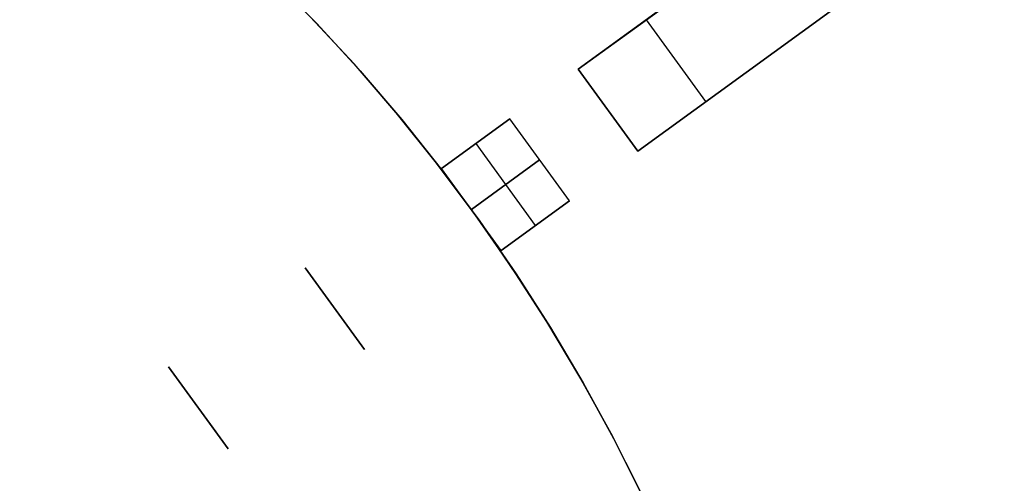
# Model space of a CAD drawing. Header units: millimetres. Extents: x 390 to 1070, y -130 to 550.
# Tile 54 of 57: x 854 to 971, y 307 to 362. Entities that reach past the tile are written whole.
import ezdxf

# ---------------------------------------------------------------- set-up
doc = ezdxf.new("R2010")
doc.units = ezdxf.units.MM

msp = doc.modelspace()

# ---------------------------------------------------------------- linework, layer by layer
at = {"extrusion": (2.27273e-05, -3.59965e-06, 1)}
for points in [[(950.01, 210), (949.88, 217.58), (949.48, 225.16), (948.83, 232.72), (947.92, 240.25), (946.74, 247.74), (945.31, 255.19), (943.63, 262.59), (941.69, 269.92), (939.5, 277.18), (937.06, 284.36), (934.37, 291.46), (931.44, 298.45), (928.27, 305.34), (924.87, 312.12), (921.23, 318.78), (917.37, 325.31), (913.28, 331.7), (908.98, 337.94), (904.46, 344.04), (899.73, 349.97), (894.81, 355.74), (889.69, 361.34), (884.37, 366.75), (878.88, 371.98), (873.2, 377.01), (867.36, 381.85), (861.36, 386.48), (855.19, 390.91), (848.88, 395.12), (842.43, 399.1), (835.84, 402.87), (829.13, 406.4), (822.3, 409.7), (815.36, 412.77), (808.32, 415.59), (801.19, 418.17), (793.97, 420.5), (786.67, 422.58), (779.31, 424.4), (771.89, 425.97), (764.42, 427.29), (756.91, 428.35), (749.37, 429.15), (741.8, 429.68), (734.22, 429.96), (726.63, 429.97), (719.05, 429.73), (711.48, 429.22), (703.94, 428.45), (696.42, 427.42), (688.95, 426.13), (681.52, 424.59), (674.15, 422.79), (666.85, 420.74), (659.62, 418.44), (652.48, 415.89), (645.43, 413.09), (638.48, 410.05), (631.63, 406.78), (624.91, 403.27), (618.31, 399.53), (611.84, 395.57), (605.51, 391.39), (599.33, 386.99), (593.31, 382.38), (587.45, 377.56), (581.76, 372.55), (576.24, 367.34), (570.91, 361.95), (565.76, 356.37), (560.82, 350.62), (556.07, 344.71), (551.53, 338.63), (547.2, 332.4), (543.09, 326.02), (539.2, 319.51), (535.54, 312.87), (532.11, 306.1), (528.91, 299.22), (525.96, 292.24), (523.24, 285.16), (520.77, 277.98)], [(950, 210), (949.87, 217.58), (949.48, 225.16), (948.82, 232.72), (947.91, 240.25), (946.74, 247.74), (945.31, 255.19), (943.62, 262.59), (941.68, 269.92), (939.49, 277.18), (937.05, 284.36), (934.36, 291.46), (931.43, 298.45), (928.26, 305.35), (924.86, 312.12), (921.22, 318.78), (917.36, 325.31), (913.27, 331.7), (908.97, 337.95), (904.45, 344.04), (899.73, 349.97), (894.8, 355.74), (889.68, 361.34), (884.37, 366.75), (878.87, 371.98), (873.2, 377.02), (867.35, 381.85), (861.35, 386.49), (855.19, 390.91), (848.87, 395.12), (842.42, 399.11), (835.84, 402.87), (829.12, 406.4), (822.29, 409.7), (815.36, 412.77), (808.31, 415.59), (801.18, 418.17), (793.96, 420.5), (786.67, 422.58), (779.3, 424.4), (771.88, 425.98), (764.41, 427.29), (756.9, 428.35), (749.36, 429.15), (741.79, 429.68), (734.21, 429.96), (726.63, 429.97), (719.05, 429.73), (711.48, 429.22), (703.93, 428.45), (696.42, 427.42), (688.94, 426.14), (681.51, 424.59), (674.14, 422.79), (666.84, 420.74), (659.61, 418.44), (652.47, 415.89), (645.42, 413.09), (638.47, 410.06), (631.63, 406.78), (624.9, 403.27), (618.3, 399.53), (611.83, 395.57), (605.5, 391.39), (599.33, 386.99), (593.3, 382.38), (587.44, 377.56), (581.75, 372.55), (576.23, 367.34), (570.9, 361.95), (565.76, 356.37), (560.81, 350.62), (556.06, 344.71), (551.52, 338.63), (547.19, 332.4), (543.08, 326.03), (539.19, 319.51), (535.53, 312.87), (532.1, 306.11), (528.9, 299.23), (525.95, 292.24), (523.23, 285.16), (520.77, 277.98)]]:
    msp.add_lwpolyline(points, dxfattribs=at)
at = {"extrusion": (-2.27273e-05, 3.59965e-06, 1)}
for points in [[(520.76, 277.98), (523.23, 285.16), (525.94, 292.24), (528.9, 299.23), (532.1, 306.11), (535.53, 312.87), (539.19, 319.51), (543.08, 326.03), (547.19, 332.4), (551.52, 338.63), (556.06, 344.71), (560.8, 350.62), (565.75, 356.37), (570.9, 361.95), (576.23, 367.34), (581.74, 372.55), (587.44, 377.56), (593.3, 382.38), (599.32, 386.99), (605.5, 391.39), (611.83, 395.57), (618.3, 399.54), (624.9, 403.27), (631.62, 406.78), (638.46, 410.06), (645.41, 413.09), (652.47, 415.89), (659.61, 418.44), (666.84, 420.74), (674.14, 422.79), (681.51, 424.59), (688.94, 426.14), (696.41, 427.42), (703.93, 428.45), (711.47, 429.22), (719.04, 429.73), (726.62, 429.98), (734.21, 429.96), (741.79, 429.68), (749.36, 429.15), (756.9, 428.35), (764.41, 427.29), (771.88, 425.98), (779.3, 424.4), (786.66, 422.58), (793.96, 420.5), (801.18, 418.17), (808.31, 415.59), (815.35, 412.77), (822.29, 409.7), (829.12, 406.4), (835.83, 402.87), (842.42, 399.11), (848.87, 395.12), (855.18, 390.91), (861.34, 386.49), (867.35, 381.85), (873.19, 377.02), (878.87, 371.98), (884.36, 366.75), (889.67, 361.34), (894.8, 355.74), (899.72, 349.97), (904.45, 344.04), (908.96, 337.95), (913.27, 331.7), (917.35, 325.31), (921.22, 318.78), (924.85, 312.13), (928.26, 305.35), (931.43, 298.46), (934.36, 291.46), (937.04, 284.36), (939.49, 277.18), (941.68, 269.92), (943.62, 262.59), (945.3, 255.19), (946.73, 247.74), (947.9, 240.25), (948.82, 232.72), (949.47, 225.16), (949.86, 217.59), (949.99, 210)], [(520.77, 277.98), (523.24, 285.16), (525.95, 292.24), (528.91, 299.22), (532.1, 306.1), (535.53, 312.87), (539.2, 319.51), (543.08, 326.03), (547.2, 332.4), (551.52, 338.63), (556.06, 344.71), (560.81, 350.62), (565.76, 356.37), (570.9, 361.95), (576.24, 367.34), (581.75, 372.55), (587.44, 377.56), (593.31, 382.38), (599.33, 386.99), (605.51, 391.39), (611.84, 395.57), (618.3, 399.53), (624.9, 403.27), (631.63, 406.78), (638.47, 410.05), (645.42, 413.09), (652.47, 415.89), (659.62, 418.44), (666.85, 420.74), (674.15, 422.79), (681.52, 424.59), (688.94, 426.13), (696.42, 427.42), (703.93, 428.45), (711.48, 429.22), (719.05, 429.73), (726.63, 429.97), (734.22, 429.96), (741.8, 429.68), (749.36, 429.15), (756.91, 428.35), (764.42, 427.29), (771.89, 425.98), (779.31, 424.4), (786.67, 422.58), (793.97, 420.5), (801.18, 418.17), (808.32, 415.59), (815.36, 412.77), (822.3, 409.7), (829.13, 406.4), (835.84, 402.87), (842.43, 399.1), (848.88, 395.12), (855.19, 390.91), (861.35, 386.49), (867.36, 381.85), (873.2, 377.01), (878.87, 371.98), (884.37, 366.75), (889.68, 361.34), (894.8, 355.74), (899.73, 349.97), (904.45, 344.04), (908.97, 337.94), (913.28, 331.7), (917.36, 325.31), (921.23, 318.78), (924.86, 312.12), (928.27, 305.35), (931.44, 298.45), (934.37, 291.46), (937.05, 284.36), (939.49, 277.18), (941.68, 269.92), (943.62, 262.59), (945.31, 255.19), (946.74, 247.74), (947.91, 240.25), (948.83, 232.72), (949.48, 225.16), (949.87, 217.58), (950, 210)]]:
    msp.add_lwpolyline(points, dxfattribs=at)
for points in [[(1001.54, 414.7), (920.64, 355.92)], [(1008.59, 404.99), (927.69, 346.21)], [(927.98, 305.95), (924.53, 312.76), (920.84, 319.45), (916.93, 326.01), (912.79, 332.42), (908.43, 338.69), (903.86, 344.81), (899.07, 350.76), (894.09, 356.55), (888.9, 362.15), (883.53, 367.58), (877.96, 372.81), (872.22, 377.85), (866.31, 382.68), (860.24, 387.31), (854.01, 391.72)], [(927.98, 305.95), (924.53, 312.76), (920.84, 319.45), (916.93, 326.01), (912.79, 332.42), (908.43, 338.69), (903.86, 344.81), (899.07, 350.76), (894.09, 356.55), (888.9, 362.15), (883.53, 367.58), (877.96, 372.81), (872.22, 377.85), (866.31, 382.68), (860.24, 387.31), (854.01, 391.72)], [(943.87, 357.97), (976.18, 381.45)], [(976.18, 381.45), (943.87, 357.97)], [(943.87, 357.97), (976.18, 381.45)], [(976.18, 381.45), (943.87, 357.97)], [(943.87, 357.97), (976.18, 381.45)], [(976.18, 381.45), (943.87, 357.97)], [(936.82, 367.68), (920.64, 355.92)], [(920.64, 355.92), (936.82, 367.68)], [(936.82, 367.68), (920.64, 355.92)], [(920.64, 355.92), (936.82, 367.68)], [(936.82, 367.68), (920.64, 355.92)], [(920.64, 355.92), (936.82, 367.68)], [(935.78, 352.09), (928.73, 361.8)], [(935.78, 352.09), (928.73, 361.8)], [(927.69, 346.21), (943.87, 357.97)], [(943.87, 357.97), (927.69, 346.21)], [(927.69, 346.21), (943.87, 357.97)], [(943.87, 357.97), (927.69, 346.21)], [(927.69, 346.21), (943.87, 357.97)], [(943.87, 357.97), (927.69, 346.21)], [(927.69, 346.21), (920.64, 355.92)], [(927.69, 346.21), (920.64, 355.92)], [(927.69, 346.21), (920.64, 355.92)], [(927.69, 346.21), (920.64, 355.92)], [(927.69, 346.21), (920.64, 355.92)], [(927.69, 346.21), (920.64, 355.92)], [(927.69, 346.21), (920.64, 355.92)], [(927.69, 346.21), (920.64, 355.92)], [(920.64, 355.92), (927.69, 346.21)], [(920.64, 355.92), (927.69, 346.21)], [(920.64, 355.92), (927.69, 346.21)], [(920.64, 355.92), (927.69, 346.21)], [(912.55, 350.04), (904.46, 344.17)], [(904.46, 344.17), (912.55, 350.04)], [(919.6, 340.34), (912.55, 350.04)], [(919.6, 340.34), (912.55, 350.04)], [(908.5, 347.11), (915.56, 337.4)], [(908.5, 347.11), (915.56, 337.4)], [(916.07, 345.19), (907.98, 339.31)], [(907.98, 339.31), (916.07, 345.19)], [(911.51, 334.46), (904.46, 344.17)], [(911.51, 334.46), (904.46, 344.17)], [(911.51, 334.46), (919.6, 340.34)], [(919.6, 340.34), (911.51, 334.46)], [(895.33, 322.7), (888.28, 332.41)], [(895.33, 322.7), (888.28, 332.41)], [(895.33, 322.7), (888.28, 332.41)], [(895.33, 322.7), (888.28, 332.41)], [(895.33, 322.7), (888.28, 332.41)], [(895.33, 322.7), (888.28, 332.41)], [(888.28, 332.41), (895.33, 322.7)], [(888.28, 332.41), (895.33, 322.7)], [(872.1, 320.66), (879.15, 310.95)], [(879.15, 310.95), (872.1, 320.66)], [(879.15, 310.95), (872.1, 320.66)], [(879.15, 310.95), (872.1, 320.66)], [(872.1, 320.66), (879.15, 310.95)], [(872.1, 320.66), (879.15, 310.95)], [(876.75, 314.25), (879.15, 310.95)]]:
    msp.add_lwpolyline(points)
at = {"extrusion": (-0.587785, 0.809017, -3.7633e-15)}
msp.add_lwpolyline([(-1004.02, 211.99), (-1002.65, 212.02), (-1001.29, 212.09), (-999.93, 212.2), (-998.57, 212.37), (-997.22, 212.58), (-995.88, 212.83), (-994.55, 213.13), (-993.23, 213.48), (-991.92, 213.87), (-990.62, 214.3), (-989.34, 214.78), (-988.08, 215.31), (-986.84, 215.87), (-985.61, 216.48), (-984.41, 217.13), (-983.23, 217.82), (-982.08, 218.55), (-980.95, 219.32), (-979.85, 220.12), (-978.77, 220.97), (-977.73, 221.85), (-976.72, 222.76), (-975.73, 223.71), (-974.78, 224.69), (-973.87, 225.71), (-972.99, 226.75), (-972.15, 227.83), (-971.34, 228.93), (-970.57, 230.06), (-969.84, 231.21), (-969.15, 232.39), (-968.5, 233.59), (-967.89, 234.82), (-967.33, 236.06), (-966.81, 237.32), (-966.33, 238.6), (-965.89, 239.89), (-965.5, 241.2), (-965.15, 242.52), (-964.85, 243.86), (-964.6, 245.2), (-964.39, 246.55), (-964.23, 247.9), (-964.11, 249.27), (-964.04, 250.63), (-964.02, 251.99)], dxfattribs=at)
at = {"extrusion": (-0.587785, 0.809017, -1.088e-15)}
msp.add_lwpolyline([(-964.02, 251.99), (-964.04, 250.63), (-964.11, 249.27), (-964.23, 247.9), (-964.39, 246.55), (-964.6, 245.2), (-964.85, 243.86), (-965.15, 242.52), (-965.5, 241.2), (-965.89, 239.89), (-966.33, 238.6), (-966.81, 237.32), (-967.33, 236.06), (-967.89, 234.82), (-968.5, 233.59), (-969.15, 232.39), (-969.84, 231.21), (-970.57, 230.06), (-971.34, 228.93), (-972.15, 227.83), (-972.99, 226.75), (-973.87, 225.71), (-974.78, 224.69), (-975.73, 223.71), (-976.72, 222.76), (-977.73, 221.85), (-978.77, 220.97), (-979.85, 220.12), (-980.95, 219.32), (-982.08, 218.55), (-983.23, 217.82), (-984.41, 217.13), (-985.61, 216.48), (-986.84, 215.87), (-988.08, 215.31), (-989.34, 214.78), (-990.62, 214.3), (-991.92, 213.87), (-993.23, 213.48), (-994.55, 213.13), (-995.88, 212.83), (-997.22, 212.58), (-998.57, 212.37), (-999.93, 212.2), (-1001.29, 212.09), (-1002.65, 212.02), (-1004.02, 211.99)], dxfattribs=at)
at = {"extrusion": (-0.587785, 0.809017, -2.49224e-16)}
msp.add_lwpolyline([(-1004.02, -388.01), (-1002.65, -388.03), (-1001.29, -388.1), (-999.93, -388.21), (-998.57, -388.38), (-997.22, -388.59), (-995.88, -388.84), (-994.55, -389.14), (-993.23, -389.49), (-991.92, -389.88), (-990.62, -390.31), (-989.34, -390.79), (-988.08, -391.32), (-986.84, -391.88), (-985.61, -392.49), (-984.41, -393.14), (-983.23, -393.83), (-982.08, -394.56), (-980.95, -395.33), (-979.85, -396.13), (-978.77, -396.98), (-977.73, -397.86), (-976.72, -398.77), (-975.73, -399.72), (-974.78, -400.7), (-973.87, -401.72), (-972.99, -402.76), (-972.15, -403.84), (-971.34, -404.94), (-970.57, -406.07), (-969.84, -407.22), (-969.15, -408.4), (-968.5, -409.6), (-967.89, -410.83), (-967.33, -412.07), (-966.81, -413.33), (-966.33, -414.61), (-965.89, -415.9), (-965.5, -417.21), (-965.15, -418.53), (-964.85, -419.87), (-964.6, -421.21), (-964.39, -422.56), (-964.23, -423.91), (-964.11, -425.28), (-964.04, -426.64), (-964.02, -428.01)], dxfattribs=at)
at = {"extrusion": (-0.587785, 0.809017, 5.46214e-15)}
msp.add_lwpolyline([(-964.02, 251.99), (-964.04, 250.63), (-964.11, 249.27), (-964.23, 247.9), (-964.39, 246.55), (-964.6, 245.2), (-964.85, 243.86), (-965.15, 242.52), (-965.5, 241.2), (-965.89, 239.89), (-966.33, 238.6), (-966.81, 237.32), (-967.33, 236.06), (-967.89, 234.82), (-968.5, 233.59), (-969.15, 232.39), (-969.84, 231.21), (-970.57, 230.06), (-971.34, 228.93), (-972.15, 227.83), (-972.99, 226.75), (-973.87, 225.71), (-974.78, 224.69), (-975.73, 223.71), (-976.72, 222.76), (-977.73, 221.85), (-978.77, 220.97), (-979.85, 220.12), (-980.95, 219.32), (-982.08, 218.55), (-983.23, 217.82), (-984.41, 217.13), (-985.61, 216.48), (-986.84, 215.87), (-988.08, 215.31), (-989.34, 214.78), (-990.62, 214.3), (-991.92, 213.87), (-993.23, 213.48), (-994.55, 213.13), (-995.88, 212.83), (-997.22, 212.58), (-998.57, 212.37), (-999.93, 212.2), (-1001.29, 212.09), (-1002.65, 212.02), (-1004.02, 211.99)], dxfattribs=at)
at = {"extrusion": (-0.587785, 0.809017, 3.77782e-15)}
msp.add_lwpolyline([(-1004.02, -388.01), (-1002.65, -388.03), (-1001.29, -388.1), (-999.93, -388.21), (-998.57, -388.38), (-997.22, -388.59), (-995.88, -388.84), (-994.55, -389.14), (-993.23, -389.49), (-991.92, -389.88), (-990.62, -390.31), (-989.34, -390.79), (-988.08, -391.32), (-986.84, -391.88), (-985.61, -392.49), (-984.41, -393.14), (-983.23, -393.83), (-982.08, -394.56), (-980.95, -395.33), (-979.85, -396.13), (-978.77, -396.98), (-977.73, -397.86), (-976.72, -398.77), (-975.73, -399.72), (-974.78, -400.7), (-973.87, -401.72), (-972.99, -402.76), (-972.15, -403.84), (-971.34, -404.94), (-970.57, -406.07), (-969.84, -407.22), (-969.15, -408.4), (-968.5, -409.6), (-967.89, -410.83), (-967.33, -412.07), (-966.81, -413.33), (-966.33, -414.61), (-965.89, -415.9), (-965.5, -417.21), (-965.15, -418.53), (-964.85, -419.87), (-964.6, -421.21), (-964.39, -422.56), (-964.23, -423.91), (-964.11, -425.28), (-964.04, -426.64), (-964.02, -428.01)], dxfattribs=at)
at = {"extrusion": (-0.587785, 0.809017, -3.49692e-15)}
msp.add_lwpolyline([(-964.02, 251.99), (-964.01, 252.68), (-963.97, 253.36), (-963.91, 254.04), (-963.83, 254.72), (-963.73, 255.39), (-963.6, 256.06), (-963.45, 256.73), (-963.28, 257.39), (-963.08, 258.05), (-962.86, 258.69), (-962.62, 259.33), (-962.36, 259.96), (-962.08, 260.58), (-961.78, 261.2), (-961.45, 261.8), (-961.11, 262.39), (-960.74, 262.96), (-960.36, 263.53), (-959.95, 264.08), (-959.53, 264.62), (-959.09, 265.14), (-958.63, 265.65), (-958.16, 266.14), (-957.67, 266.61), (-957.16, 267.07), (-956.64, 267.51), (-956.1, 267.93), (-955.55, 268.33), (-954.99, 268.72), (-954.41, 269.08), (-953.82, 269.43), (-953.22, 269.75), (-952.61, 270.06), (-951.99, 270.34), (-951.35, 270.6), (-950.71, 270.84), (-950.07, 271.06), (-949.41, 271.25), (-948.75, 271.43), (-948.09, 271.58), (-947.42, 271.7), (-946.74, 271.81), (-946.06, 271.89), (-945.38, 271.95), (-944.7, 271.98), (-944.02, 271.99)], dxfattribs=at)
at = {"extrusion": (-0.587785, 0.809017, -1.68303e-16)}
msp.add_lwpolyline([(-944.02, -448.01), (-944.7, -447.99), (-945.38, -447.96), (-946.06, -447.9), (-946.74, -447.82), (-947.42, -447.71), (-948.09, -447.59), (-948.75, -447.44), (-949.41, -447.26), (-950.07, -447.07), (-950.71, -446.85), (-951.35, -446.61), (-951.99, -446.35), (-952.61, -446.07), (-953.22, -445.76), (-953.82, -445.44), (-954.41, -445.09), (-954.99, -444.73), (-955.55, -444.34), (-956.1, -443.94), (-956.64, -443.52), (-957.16, -443.08), (-957.67, -442.62), (-958.16, -442.15), (-958.63, -441.66), (-959.09, -441.15), (-959.53, -440.63), (-959.95, -440.09), (-960.36, -439.54), (-960.74, -438.97), (-961.11, -438.4), (-961.45, -437.81), (-961.78, -437.21), (-962.08, -436.59), (-962.36, -435.97), (-962.62, -435.34), (-962.86, -434.7), (-963.08, -434.06), (-963.28, -433.4), (-963.45, -432.74), (-963.6, -432.07), (-963.73, -431.4), (-963.83, -430.73), (-963.91, -430.05), (-963.97, -429.37), (-964.01, -428.69), (-964.02, -428.01)], dxfattribs=at)
at = {"extrusion": (1, 0, 0)}
for points in [[(357.97, 225.54), (357.97, 91.99)], [(357.97, 79.99), (357.97, 0)], [(357.97, -12), (357.97, -256)], [(357.97, -268), (357.97, -401.55)], [(355.92, -268), (355.92, -288)], [(355.92, -12), (355.92, -256)], [(355.92, 79.99), (355.92, 0)], [(355.92, 112), (355.92, 91.99)], [(351.07, -268), (351.07, -288)], [(351.07, -12), (351.07, -256)], [(351.07, 79.99), (351.07, 0)], [(351.07, 112), (351.07, 91.99)], [(346.21, -288), (346.21, -268)], [(346.21, -256), (346.21, -12)], [(346.21, 0), (346.21, 79.99)], [(346.21, 91.99), (346.21, 112)], [(332.41, 251.99), (332.41, 241.99)], [(332.41, -418.01), (332.41, -428.01)], [(327.56, 251.99), (327.56, 241.99)], [(327.56, -418.01), (327.56, -428.01)], [(322.7, 241.99), (322.7, 251.99)], [(322.7, -428.01), (322.7, -418.01)], [(320.66, -348.01), (320.66, -398.01)], [(320.66, 221.99), (320.66, 171.99)], [(315.8, 221.99), (315.8, 171.99)], [(315.8, -348.01), (315.8, -398.01)], [(310.95, 171.99), (310.95, 221.99)], [(310.95, -348.01), (310.95, -398.01)]]:
    msp.add_lwpolyline(points, dxfattribs=at)
at = {"extrusion": (-0.587785, 0.809017, -1.67843e-14)}
msp.add_lwpolyline([(-954.02, -288), (-953.99, -289.37), (-953.92, -290.73), (-953.81, -292.1), (-953.64, -293.45), (-953.44, -294.8), (-953.18, -296.14), (-952.88, -297.48), (-952.53, -298.8), (-952.14, -300.11), (-951.71, -301.4), (-951.23, -302.68), (-950.71, -303.94), (-950.14, -305.18), (-949.53, -306.41), (-948.88, -307.61), (-948.19, -308.79), (-947.46, -309.94), (-946.7, -311.07), (-945.89, -312.17), (-945.05, -313.25), (-944.17, -314.29), (-943.25, -315.31), (-942.3, -316.29), (-941.32, -317.24), (-940.31, -318.15), (-939.26, -319.03), (-938.19, -319.88), (-937.08, -320.68), (-935.96, -321.45), (-934.8, -322.18), (-933.62, -322.87), (-932.42, -323.52), (-931.2, -324.13), (-929.95, -324.69), (-928.69, -325.22), (-927.41, -325.7), (-926.12, -326.13), (-924.81, -326.52), (-923.49, -326.87), (-922.16, -327.17), (-920.81, -327.42), (-919.46, -327.63), (-918.11, -327.8), (-916.75, -327.91), (-915.38, -327.98), (-914.02, -328.01)], dxfattribs=at)
at = {"extrusion": (-0.587785, 0.809017, 6.1326e-15)}
msp.add_lwpolyline([(-914.02, 151.99), (-915.38, 151.97), (-916.75, 151.9), (-918.11, 151.79), (-919.46, 151.62), (-920.81, 151.41), (-922.16, 151.16), (-923.49, 150.86), (-924.81, 150.51), (-926.12, 150.12), (-927.41, 149.69), (-928.69, 149.21), (-929.95, 148.68), (-931.2, 148.12), (-932.42, 147.51), (-933.62, 146.86), (-934.8, 146.17), (-935.96, 145.44), (-937.08, 144.67), (-938.19, 143.87), (-939.26, 143.02), (-940.31, 142.14), (-941.32, 141.23), (-942.3, 140.28), (-943.25, 139.3), (-944.17, 138.28), (-945.05, 137.24), (-945.89, 136.16), (-946.7, 135.06), (-947.46, 133.93), (-948.19, 132.78), (-948.88, 131.6), (-949.53, 130.4), (-950.14, 129.17), (-950.71, 127.93), (-951.23, 126.67), (-951.71, 125.39), (-952.14, 124.1), (-952.53, 122.79), (-952.88, 121.47), (-953.18, 120.13), (-953.44, 118.79), (-953.64, 117.44), (-953.81, 116.09), (-953.92, 114.72), (-953.99, 113.36), (-954.02, 112)], dxfattribs=at)
at = {"extrusion": (-0.587785, 0.809017, 4.88548e-15)}
msp.add_lwpolyline([(-964.02, 251.99), (-964.01, 252.68), (-963.97, 253.36), (-963.91, 254.04), (-963.83, 254.72), (-963.73, 255.39), (-963.6, 256.06), (-963.45, 256.73), (-963.28, 257.39), (-963.08, 258.05), (-962.86, 258.69), (-962.62, 259.33), (-962.36, 259.96), (-962.08, 260.58), (-961.78, 261.2), (-961.45, 261.8), (-961.11, 262.39), (-960.74, 262.96), (-960.36, 263.53), (-959.95, 264.08), (-959.53, 264.62), (-959.09, 265.14), (-958.63, 265.65), (-958.16, 266.14), (-957.67, 266.61), (-957.16, 267.07), (-956.64, 267.51), (-956.1, 267.93), (-955.55, 268.33), (-954.99, 268.72), (-954.41, 269.08), (-953.82, 269.43), (-953.22, 269.75), (-952.61, 270.06), (-951.99, 270.34), (-951.35, 270.6), (-950.71, 270.84), (-950.07, 271.06), (-949.41, 271.25), (-948.75, 271.43), (-948.09, 271.58), (-947.42, 271.7), (-946.74, 271.81), (-946.06, 271.89), (-945.38, 271.95), (-944.7, 271.98), (-944.02, 271.99)], dxfattribs=at)
at = {"extrusion": (-0.587785, 0.809017, 2.63571e-15)}
for points in [[(-944.02, -448.01), (-944.7, -447.99), (-945.38, -447.96), (-946.06, -447.9), (-946.74, -447.82), (-947.42, -447.71), (-948.09, -447.59), (-948.75, -447.44), (-949.41, -447.26), (-950.07, -447.07), (-950.71, -446.85), (-951.35, -446.61), (-951.99, -446.35), (-952.61, -446.07), (-953.22, -445.76), (-953.82, -445.44), (-954.41, -445.09), (-954.99, -444.73), (-955.55, -444.34), (-956.1, -443.94), (-956.64, -443.52), (-957.16, -443.08), (-957.67, -442.62), (-958.16, -442.15), (-958.63, -441.66), (-959.09, -441.15), (-959.53, -440.63), (-959.95, -440.09), (-960.36, -439.54), (-960.74, -438.97), (-961.11, -438.4), (-961.45, -437.81), (-961.78, -437.21), (-962.08, -436.59), (-962.36, -435.97), (-962.62, -435.34), (-962.86, -434.7), (-963.08, -434.06), (-963.28, -433.4), (-963.45, -432.74), (-963.6, -432.07), (-963.73, -431.4), (-963.83, -430.73), (-963.91, -430.05), (-963.97, -429.37), (-964.01, -428.69), (-964.02, -428.01)], [(-934.02, 271.99), (-933.33, 271.98), (-932.65, 271.95), (-931.97, 271.89), (-931.29, 271.81), (-930.62, 271.7), (-929.95, 271.58), (-929.28, 271.43), (-928.62, 271.25), (-927.97, 271.06), (-927.32, 270.84), (-926.68, 270.6), (-926.05, 270.34), (-925.43, 270.06), (-924.82, 269.75), (-924.22, 269.43), (-923.63, 269.08), (-923.05, 268.72), (-922.48, 268.33), (-921.93, 267.93), (-921.4, 267.51), (-920.87, 267.07), (-920.37, 266.61), (-919.88, 266.14), (-919.4, 265.65), (-918.94, 265.14), (-918.5, 264.62), (-918.08, 264.08), (-917.68, 263.53), (-917.29, 262.96), (-916.93, 262.39), (-916.58, 261.8), (-916.26, 261.2), (-915.96, 260.58), (-915.67, 259.96), (-915.41, 259.33), (-915.17, 258.69), (-914.95, 258.05), (-914.76, 257.39), (-914.59, 256.73), (-914.44, 256.06), (-914.31, 255.39), (-914.2, 254.72), (-914.12, 254.04), (-914.06, 253.36), (-914.03, 252.68), (-914.02, 251.99)]]:
    msp.add_lwpolyline(points, dxfattribs=at)
at = {"extrusion": (-0.587785, 0.809017, 1.06703e-14)}
msp.add_lwpolyline([(-944.02, 271.99), (-944.7, 271.98), (-945.38, 271.95), (-946.06, 271.89), (-946.74, 271.81), (-947.42, 271.7), (-948.09, 271.58), (-948.75, 271.43), (-949.41, 271.25), (-950.07, 271.06), (-950.71, 270.84), (-951.35, 270.6), (-951.99, 270.34), (-952.61, 270.06), (-953.22, 269.75), (-953.82, 269.43), (-954.41, 269.08), (-954.99, 268.72), (-955.55, 268.33), (-956.1, 267.93), (-956.64, 267.51), (-957.16, 267.07), (-957.67, 266.61), (-958.16, 266.14), (-958.63, 265.65), (-959.09, 265.14), (-959.53, 264.62), (-959.95, 264.08), (-960.36, 263.53), (-960.74, 262.96), (-961.11, 262.39), (-961.45, 261.8), (-961.78, 261.2), (-962.08, 260.58), (-962.36, 259.96), (-962.62, 259.33), (-962.86, 258.69), (-963.08, 258.05), (-963.28, 257.39), (-963.45, 256.73), (-963.6, 256.06), (-963.73, 255.39), (-963.83, 254.72), (-963.91, 254.04), (-963.97, 253.36), (-964.01, 252.68), (-964.02, 251.99)], dxfattribs=at)
at = {"extrusion": (-0.587785, 0.809017, -1.72483e-15)}
msp.add_lwpolyline([(-964.02, -428.01), (-964.01, -428.69), (-963.97, -429.37), (-963.91, -430.05), (-963.83, -430.73), (-963.73, -431.4), (-963.6, -432.07), (-963.45, -432.74), (-963.28, -433.4), (-963.08, -434.06), (-962.86, -434.7), (-962.62, -435.34), (-962.36, -435.97), (-962.08, -436.59), (-961.78, -437.21), (-961.45, -437.81), (-961.11, -438.4), (-960.74, -438.97), (-960.36, -439.54), (-959.95, -440.09), (-959.53, -440.63), (-959.09, -441.15), (-958.63, -441.66), (-958.16, -442.15), (-957.67, -442.62), (-957.16, -443.08), (-956.64, -443.52), (-956.1, -443.94), (-955.55, -444.34), (-954.99, -444.73), (-954.41, -445.09), (-953.82, -445.44), (-953.22, -445.76), (-952.61, -446.07), (-951.99, -446.35), (-951.35, -446.61), (-950.71, -446.85), (-950.07, -447.07), (-949.41, -447.26), (-948.75, -447.44), (-948.09, -447.59), (-947.42, -447.71), (-946.74, -447.82), (-946.06, -447.9), (-945.38, -447.96), (-944.7, -447.99), (-944.02, -448.01)], dxfattribs=at)
at = {"extrusion": (-0.587785, 0.809017, -3.56306e-15)}
msp.add_lwpolyline([(-914.02, -328.01), (-915.38, -327.98), (-916.75, -327.91), (-918.11, -327.8), (-919.46, -327.63), (-920.81, -327.42), (-922.16, -327.17), (-923.49, -326.87), (-924.81, -326.52), (-926.12, -326.13), (-927.41, -325.7), (-928.69, -325.22), (-929.95, -324.69), (-931.2, -324.13), (-932.42, -323.52), (-933.62, -322.87), (-934.8, -322.18), (-935.96, -321.45), (-937.08, -320.68), (-938.19, -319.88), (-939.26, -319.03), (-940.31, -318.15), (-941.32, -317.24), (-942.3, -316.29), (-943.25, -315.31), (-944.17, -314.29), (-945.05, -313.25), (-945.89, -312.17), (-946.7, -311.07), (-947.46, -309.94), (-948.19, -308.79), (-948.88, -307.61), (-949.53, -306.41), (-950.14, -305.18), (-950.71, -303.94), (-951.23, -302.68), (-951.71, -301.4), (-952.14, -300.11), (-952.53, -298.8), (-952.88, -297.48), (-953.18, -296.14), (-953.44, -294.8), (-953.64, -293.45), (-953.81, -292.1), (-953.92, -290.73), (-953.99, -289.37), (-954.02, -288)], dxfattribs=at)
at = {"extrusion": (-0.587785, 0.809017, -5.83792e-16)}
msp.add_lwpolyline([(-954.02, 112), (-953.99, 113.36), (-953.92, 114.72), (-953.81, 116.09), (-953.64, 117.44), (-953.44, 118.79), (-953.18, 120.13), (-952.88, 121.47), (-952.53, 122.79), (-952.14, 124.1), (-951.71, 125.39), (-951.23, 126.67), (-950.71, 127.93), (-950.14, 129.17), (-949.53, 130.4), (-948.88, 131.6), (-948.19, 132.78), (-947.46, 133.93), (-946.7, 135.06), (-945.89, 136.16), (-945.05, 137.24), (-944.17, 138.28), (-943.25, 139.3), (-942.3, 140.28), (-941.32, 141.23), (-940.31, 142.14), (-939.26, 143.02), (-938.19, 143.87), (-937.08, 144.67), (-935.96, 145.44), (-934.8, 146.17), (-933.62, 146.86), (-932.42, 147.51), (-931.2, 148.12), (-929.95, 148.68), (-928.69, 149.21), (-927.41, 149.69), (-926.12, 150.12), (-924.81, 150.51), (-923.49, 150.86), (-922.16, 151.16), (-920.81, 151.41), (-919.46, 151.62), (-918.11, 151.79), (-916.75, 151.9), (-915.38, 151.97), (-914.02, 151.99)], dxfattribs=at)
at = {"extrusion": (-0.587785, 0.809017, -9.66862e-15)}
msp.add_lwpolyline([(-914.02, -328.01), (-915.38, -327.98), (-916.75, -327.91), (-918.11, -327.8), (-919.46, -327.63), (-920.81, -327.42), (-922.16, -327.17), (-923.49, -326.87), (-924.81, -326.52), (-926.12, -326.13), (-927.41, -325.7), (-928.69, -325.22), (-929.95, -324.69), (-931.2, -324.13), (-932.42, -323.52), (-933.62, -322.87), (-934.8, -322.18), (-935.96, -321.45), (-937.08, -320.68), (-938.19, -319.88), (-939.26, -319.03), (-940.31, -318.15), (-941.32, -317.24), (-942.3, -316.29), (-943.25, -315.31), (-944.17, -314.29), (-945.05, -313.25), (-945.89, -312.17), (-946.7, -311.07), (-947.46, -309.94), (-948.19, -308.79), (-948.88, -307.61), (-949.53, -306.41), (-950.14, -305.18), (-950.71, -303.94), (-951.23, -302.68), (-951.71, -301.4), (-952.14, -300.11), (-952.53, -298.8), (-952.88, -297.48), (-953.18, -296.14), (-953.44, -294.8), (-953.64, -293.45), (-953.81, -292.1), (-953.92, -290.73), (-953.99, -289.37), (-954.02, -288)], dxfattribs=at)
at = {"extrusion": (-0.587785, 0.809017, 1.41816e-14)}
msp.add_lwpolyline([(-954.02, 112), (-953.99, 113.36), (-953.92, 114.72), (-953.81, 116.09), (-953.64, 117.44), (-953.44, 118.79), (-953.18, 120.13), (-952.88, 121.47), (-952.53, 122.79), (-952.14, 124.1), (-951.71, 125.39), (-951.23, 126.67), (-950.71, 127.93), (-950.14, 129.17), (-949.53, 130.4), (-948.88, 131.6), (-948.19, 132.78), (-947.46, 133.93), (-946.7, 135.06), (-945.89, 136.16), (-945.05, 137.24), (-944.17, 138.28), (-943.25, 139.3), (-942.3, 140.28), (-941.32, 141.23), (-940.31, 142.14), (-939.26, 143.02), (-938.19, 143.87), (-937.08, 144.67), (-935.96, 145.44), (-934.8, 146.17), (-933.62, 146.86), (-932.42, 147.51), (-931.2, 148.12), (-929.95, 148.68), (-928.69, 149.21), (-927.41, 149.69), (-926.12, 150.12), (-924.81, 150.51), (-923.49, 150.86), (-922.16, 151.16), (-920.81, 151.41), (-919.46, 151.62), (-918.11, 151.79), (-916.75, 151.9), (-915.38, 151.97), (-914.02, 151.99)], dxfattribs=at)
at = {"extrusion": (-0.587785, 0.809017, 2.16433e-15)}
msp.add_lwpolyline([(-934.02, 271.99), (-933.33, 271.98), (-932.65, 271.95), (-931.97, 271.89), (-931.29, 271.81), (-930.62, 271.7), (-929.95, 271.58), (-929.28, 271.43), (-928.62, 271.25), (-927.97, 271.06), (-927.32, 270.84), (-926.68, 270.6), (-926.05, 270.34), (-925.43, 270.06), (-924.82, 269.75), (-924.22, 269.43), (-923.63, 269.08), (-923.05, 268.72), (-922.48, 268.33), (-921.93, 267.93), (-921.4, 267.51), (-920.87, 267.07), (-920.37, 266.61), (-919.88, 266.14), (-919.4, 265.65), (-918.94, 265.14), (-918.5, 264.62), (-918.08, 264.08), (-917.68, 263.53), (-917.29, 262.96), (-916.93, 262.39), (-916.58, 261.8), (-916.26, 261.2), (-915.96, 260.58), (-915.67, 259.96), (-915.41, 259.33), (-915.17, 258.69), (-914.95, 258.05), (-914.76, 257.39), (-914.59, 256.73), (-914.44, 256.06), (-914.31, 255.39), (-914.2, 254.72), (-914.12, 254.04), (-914.06, 253.36), (-914.03, 252.68), (-914.02, 251.99)], dxfattribs=at)
at = {"extrusion": (-0.587785, 0.809017, -3.68696e-15)}
msp.add_lwpolyline([(-914.02, -428.01), (-914.03, -428.69), (-914.06, -429.37), (-914.12, -430.05), (-914.2, -430.73), (-914.31, -431.4), (-914.44, -432.07), (-914.59, -432.74), (-914.76, -433.4), (-914.95, -434.06), (-915.17, -434.7), (-915.41, -435.34), (-915.67, -435.97), (-915.96, -436.59), (-916.26, -437.21), (-916.58, -437.81), (-916.93, -438.4), (-917.29, -438.97), (-917.68, -439.54), (-918.08, -440.09), (-918.5, -440.63), (-918.94, -441.15), (-919.4, -441.66), (-919.88, -442.15), (-920.37, -442.62), (-920.87, -443.08), (-921.4, -443.52), (-921.93, -443.94), (-922.48, -444.34), (-923.05, -444.73), (-923.63, -445.09), (-924.22, -445.44), (-924.82, -445.76), (-925.43, -446.07), (-926.05, -446.35), (-926.68, -446.61), (-927.32, -446.85), (-927.97, -447.07), (-928.62, -447.26), (-929.28, -447.44), (-929.95, -447.59), (-930.62, -447.71), (-931.29, -447.82), (-931.97, -447.9), (-932.65, -447.96), (-933.33, -447.99), (-934.02, -448.01)], dxfattribs=at)
at = {"extrusion": (-0.587785, 0.809017, 1.00644e-15)}
msp.add_lwpolyline([(-914.02, -428.01), (-914.03, -428.69), (-914.06, -429.37), (-914.12, -430.05), (-914.2, -430.73), (-914.31, -431.4), (-914.44, -432.07), (-914.59, -432.74), (-914.76, -433.4), (-914.95, -434.06), (-915.17, -434.7), (-915.41, -435.34), (-915.67, -435.97), (-915.96, -436.59), (-916.26, -437.21), (-916.58, -437.81), (-916.93, -438.4), (-917.29, -438.97), (-917.68, -439.54), (-918.08, -440.09), (-918.5, -440.63), (-918.94, -441.15), (-919.4, -441.66), (-919.88, -442.15), (-920.37, -442.62), (-920.87, -443.08), (-921.4, -443.52), (-921.93, -443.94), (-922.48, -444.34), (-923.05, -444.73), (-923.63, -445.09), (-924.22, -445.44), (-924.82, -445.76), (-925.43, -446.07), (-926.05, -446.35), (-926.68, -446.61), (-927.32, -446.85), (-927.97, -447.07), (-928.62, -447.26), (-929.28, -447.44), (-929.95, -447.59), (-930.62, -447.71), (-931.29, -447.82), (-931.97, -447.9), (-932.65, -447.96), (-933.33, -447.99), (-934.02, -448.01)], dxfattribs=at)
at = {"extrusion": (-0.587785, 0.809017, 1.97075e-14)}
msp.add_lwpolyline([(-914.02, 251.99), (-914.03, 252.68), (-914.06, 253.36), (-914.12, 254.04), (-914.2, 254.72), (-914.31, 255.39), (-914.44, 256.06), (-914.59, 256.73), (-914.76, 257.39), (-914.95, 258.05), (-915.17, 258.69), (-915.41, 259.33), (-915.67, 259.96), (-915.96, 260.58), (-916.26, 261.2), (-916.58, 261.8), (-916.93, 262.39), (-917.29, 262.96), (-917.68, 263.53), (-918.08, 264.08), (-918.5, 264.62), (-918.94, 265.14), (-919.4, 265.65), (-919.88, 266.14), (-920.37, 266.61), (-920.87, 267.07), (-921.4, 267.51), (-921.93, 267.93), (-922.48, 268.33), (-923.05, 268.72), (-923.63, 269.08), (-924.22, 269.43), (-924.82, 269.75), (-925.43, 270.06), (-926.05, 270.34), (-926.68, 270.6), (-927.32, 270.84), (-927.97, 271.06), (-928.62, 271.25), (-929.28, 271.43), (-929.95, 271.58), (-930.62, 271.7), (-931.29, 271.81), (-931.97, 271.89), (-932.65, 271.95), (-933.33, 271.98), (-934.02, 271.99)], dxfattribs=at)
at = {"extrusion": (-0.587785, 0.809017, -6.24691e-15)}
msp.add_lwpolyline([(-934.02, -448.01), (-933.33, -447.99), (-932.65, -447.96), (-931.97, -447.9), (-931.29, -447.82), (-930.62, -447.71), (-929.95, -447.59), (-929.28, -447.44), (-928.62, -447.26), (-927.97, -447.07), (-927.32, -446.85), (-926.68, -446.61), (-926.05, -446.35), (-925.43, -446.07), (-924.82, -445.76), (-924.22, -445.44), (-923.63, -445.09), (-923.05, -444.73), (-922.48, -444.34), (-921.93, -443.94), (-921.4, -443.52), (-920.87, -443.08), (-920.37, -442.62), (-919.88, -442.15), (-919.4, -441.66), (-918.94, -441.15), (-918.5, -440.63), (-918.08, -440.09), (-917.68, -439.54), (-917.29, -438.97), (-916.93, -438.4), (-916.58, -437.81), (-916.26, -437.21), (-915.96, -436.59), (-915.67, -435.97), (-915.41, -435.34), (-915.17, -434.7), (-914.95, -434.06), (-914.76, -433.4), (-914.59, -432.74), (-914.44, -432.07), (-914.31, -431.4), (-914.2, -430.73), (-914.12, -430.05), (-914.06, -429.37), (-914.03, -428.69), (-914.02, -428.01)], dxfattribs=at)
at = {"extrusion": (-0.587785, 0.809017, -5.80345e-15)}
msp.add_lwpolyline([(-914.02, -328.01), (-913.33, -328.02), (-912.65, -328.05), (-911.97, -328.11), (-911.29, -328.19), (-910.62, -328.3), (-909.95, -328.42), (-909.28, -328.57), (-908.62, -328.75), (-907.97, -328.94), (-907.32, -329.16), (-906.68, -329.4), (-906.05, -329.66), (-905.43, -329.94), (-904.82, -330.25), (-904.22, -330.57), (-903.63, -330.92), (-903.05, -331.28), (-902.48, -331.67), (-901.93, -332.07), (-901.4, -332.49), (-900.87, -332.93), (-900.37, -333.39), (-899.88, -333.86), (-899.4, -334.35), (-898.94, -334.86), (-898.5, -335.38), (-898.08, -335.92), (-897.68, -336.47), (-897.29, -337.04), (-896.93, -337.61), (-896.58, -338.2), (-896.26, -338.8), (-895.96, -339.42), (-895.67, -340.04), (-895.41, -340.67), (-895.17, -341.31), (-894.95, -341.95), (-894.76, -342.61), (-894.59, -343.27), (-894.44, -343.94), (-894.31, -344.61), (-894.2, -345.28), (-894.12, -345.96), (-894.06, -346.64), (-894.03, -347.32), (-894.02, -348.01)], dxfattribs=at)
at = {"extrusion": (-0.587785, 0.809017, 1.19883e-15)}
msp.add_lwpolyline([(-894.02, 171.99), (-894.03, 171.31), (-894.06, 170.63), (-894.12, 169.95), (-894.2, 169.27), (-894.31, 168.6), (-894.44, 167.93), (-894.59, 167.26), (-894.76, 166.6), (-894.95, 165.94), (-895.17, 165.3), (-895.41, 164.66), (-895.67, 164.03), (-895.96, 163.41), (-896.26, 162.79), (-896.58, 162.19), (-896.93, 161.6), (-897.29, 161.03), (-897.68, 160.46), (-898.08, 159.91), (-898.5, 159.37), (-898.94, 158.85), (-899.4, 158.34), (-899.88, 157.85), (-900.37, 157.38), (-900.87, 156.92), (-901.4, 156.48), (-901.93, 156.06), (-902.48, 155.66), (-903.05, 155.27), (-903.63, 154.91), (-904.22, 154.56), (-904.82, 154.24), (-905.43, 153.93), (-906.05, 153.65), (-906.68, 153.39), (-907.32, 153.15), (-907.97, 152.93), (-908.62, 152.74), (-909.28, 152.56), (-909.95, 152.41), (-910.62, 152.29), (-911.29, 152.18), (-911.97, 152.1), (-912.65, 152.04), (-913.33, 152.01), (-914.02, 151.99)], dxfattribs=at)
at = {"extrusion": (-0.587785, 0.809017, 1.10438e-15)}
msp.add_lwpolyline([(-914.02, 241.99), (-913.33, 241.98), (-912.65, 241.95), (-911.97, 241.89), (-911.29, 241.81), (-910.62, 241.7), (-909.95, 241.58), (-909.28, 241.43), (-908.62, 241.25), (-907.97, 241.06), (-907.32, 240.84), (-906.68, 240.6), (-906.05, 240.34), (-905.43, 240.06), (-904.82, 239.75), (-904.22, 239.43), (-903.63, 239.08), (-903.05, 238.72), (-902.48, 238.33), (-901.93, 237.93), (-901.4, 237.51), (-900.87, 237.07), (-900.37, 236.61), (-899.88, 236.14), (-899.4, 235.65), (-898.94, 235.14), (-898.5, 234.62), (-898.08, 234.08), (-897.68, 233.53), (-897.29, 232.96), (-896.93, 232.39), (-896.58, 231.8), (-896.26, 231.2), (-895.96, 230.58), (-895.67, 229.96), (-895.41, 229.33), (-895.17, 228.69), (-894.95, 228.05), (-894.76, 227.39), (-894.59, 226.73), (-894.44, 226.06), (-894.31, 225.39), (-894.2, 224.72), (-894.12, 224.04), (-894.06, 223.36), (-894.03, 222.68), (-894.02, 221.99)], dxfattribs=at)
at = {"extrusion": (-0.587785, 0.809017, -3.10385e-15)}
msp.add_lwpolyline([(-894.02, -398.01), (-894.03, -398.69), (-894.06, -399.37), (-894.12, -400.05), (-894.2, -400.73), (-894.31, -401.4), (-894.44, -402.07), (-894.59, -402.74), (-894.76, -403.4), (-894.95, -404.06), (-895.17, -404.7), (-895.41, -405.34), (-895.67, -405.97), (-895.96, -406.59), (-896.26, -407.21), (-896.58, -407.81), (-896.93, -408.4), (-897.29, -408.97), (-897.68, -409.54), (-898.08, -410.09), (-898.5, -410.63), (-898.94, -411.15), (-899.4, -411.66), (-899.88, -412.15), (-900.37, -412.62), (-900.87, -413.08), (-901.4, -413.52), (-901.93, -413.94), (-902.48, -414.34), (-903.05, -414.73), (-903.63, -415.09), (-904.22, -415.44), (-904.82, -415.76), (-905.43, -416.07), (-906.05, -416.35), (-906.68, -416.61), (-907.32, -416.85), (-907.97, -417.07), (-908.62, -417.26), (-909.28, -417.44), (-909.95, -417.59), (-910.62, -417.71), (-911.29, -417.82), (-911.97, -417.9), (-912.65, -417.96), (-913.33, -417.99), (-914.02, -418.01)], dxfattribs=at)
at = {"extrusion": (-0.587785, 0.809017, -6.79601e-18)}
msp.add_lwpolyline([(-914.02, -328.01), (-913.33, -328.02), (-912.65, -328.05), (-911.97, -328.11), (-911.29, -328.19), (-910.62, -328.3), (-909.95, -328.42), (-909.28, -328.57), (-908.62, -328.75), (-907.97, -328.94), (-907.32, -329.16), (-906.68, -329.4), (-906.05, -329.66), (-905.43, -329.94), (-904.82, -330.25), (-904.22, -330.57), (-903.63, -330.92), (-903.05, -331.28), (-902.48, -331.67), (-901.93, -332.07), (-901.4, -332.49), (-900.87, -332.93), (-900.37, -333.39), (-899.88, -333.86), (-899.4, -334.35), (-898.94, -334.86), (-898.5, -335.38), (-898.08, -335.92), (-897.68, -336.47), (-897.29, -337.04), (-896.93, -337.61), (-896.58, -338.2), (-896.26, -338.8), (-895.96, -339.42), (-895.67, -340.04), (-895.41, -340.67), (-895.17, -341.31), (-894.95, -341.95), (-894.76, -342.61), (-894.59, -343.27), (-894.44, -343.94), (-894.31, -344.61), (-894.2, -345.28), (-894.12, -345.96), (-894.06, -346.64), (-894.03, -347.32), (-894.02, -348.01)], dxfattribs=at)
at = {"extrusion": (-0.587785, 0.809017, -6.20888e-15)}
msp.add_lwpolyline([(-894.02, 171.99), (-894.03, 171.31), (-894.06, 170.63), (-894.12, 169.95), (-894.2, 169.27), (-894.31, 168.6), (-894.44, 167.93), (-894.59, 167.26), (-894.76, 166.6), (-894.95, 165.94), (-895.17, 165.3), (-895.41, 164.66), (-895.67, 164.03), (-895.96, 163.41), (-896.26, 162.79), (-896.58, 162.19), (-896.93, 161.6), (-897.29, 161.03), (-897.68, 160.46), (-898.08, 159.91), (-898.5, 159.37), (-898.94, 158.85), (-899.4, 158.34), (-899.88, 157.85), (-900.37, 157.38), (-900.87, 156.92), (-901.4, 156.48), (-901.93, 156.06), (-902.48, 155.66), (-903.05, 155.27), (-903.63, 154.91), (-904.22, 154.56), (-904.82, 154.24), (-905.43, 153.93), (-906.05, 153.65), (-906.68, 153.39), (-907.32, 153.15), (-907.97, 152.93), (-908.62, 152.74), (-909.28, 152.56), (-909.95, 152.41), (-910.62, 152.29), (-911.29, 152.18), (-911.97, 152.1), (-912.65, 152.04), (-913.33, 152.01), (-914.02, 151.99)], dxfattribs=at)
at = {"extrusion": (-0.587785, 0.809017, -1.15199e-15)}
msp.add_lwpolyline([(-914.02, 241.99), (-913.33, 241.98), (-912.65, 241.95), (-911.97, 241.89), (-911.29, 241.81), (-910.62, 241.7), (-909.95, 241.58), (-909.28, 241.43), (-908.62, 241.25), (-907.97, 241.06), (-907.32, 240.84), (-906.68, 240.6), (-906.05, 240.34), (-905.43, 240.06), (-904.82, 239.75), (-904.22, 239.43), (-903.63, 239.08), (-903.05, 238.72), (-902.48, 238.33), (-901.93, 237.93), (-901.4, 237.51), (-900.87, 237.07), (-900.37, 236.61), (-899.88, 236.14), (-899.4, 235.65), (-898.94, 235.14), (-898.5, 234.62), (-898.08, 234.08), (-897.68, 233.53), (-897.29, 232.96), (-896.93, 232.39), (-896.58, 231.8), (-896.26, 231.2), (-895.96, 230.58), (-895.67, 229.96), (-895.41, 229.33), (-895.17, 228.69), (-894.95, 228.05), (-894.76, 227.39), (-894.59, 226.73), (-894.44, 226.06), (-894.31, 225.39), (-894.2, 224.72), (-894.12, 224.04), (-894.06, 223.36), (-894.03, 222.68), (-894.02, 221.99)], dxfattribs=at)
at = {"extrusion": (-0.587785, 0.809017, 1.7713e-15)}
msp.add_lwpolyline([(-894.02, -398.01), (-894.03, -398.69), (-894.06, -399.37), (-894.12, -400.05), (-894.2, -400.73), (-894.31, -401.4), (-894.44, -402.07), (-894.59, -402.74), (-894.76, -403.4), (-894.95, -404.06), (-895.17, -404.7), (-895.41, -405.34), (-895.67, -405.97), (-895.96, -406.59), (-896.26, -407.21), (-896.58, -407.81), (-896.93, -408.4), (-897.29, -408.97), (-897.68, -409.54), (-898.08, -410.09), (-898.5, -410.63), (-898.94, -411.15), (-899.4, -411.66), (-899.88, -412.15), (-900.37, -412.62), (-900.87, -413.08), (-901.4, -413.52), (-901.93, -413.94), (-902.48, -414.34), (-903.05, -414.73), (-903.63, -415.09), (-904.22, -415.44), (-904.82, -415.76), (-905.43, -416.07), (-906.05, -416.35), (-906.68, -416.61), (-907.32, -416.85), (-907.97, -417.07), (-908.62, -417.26), (-909.28, -417.44), (-909.95, -417.59), (-910.62, -417.71), (-911.29, -417.82), (-911.97, -417.9), (-912.65, -417.96), (-913.33, -417.99), (-914.02, -418.01)], dxfattribs=at)
at = {"extrusion": (-0.587785, 0.809017, 2.01829e-14)}
msp.add_lwpolyline([(-894.02, -348.01), (-894.03, -347.32), (-894.06, -346.64), (-894.12, -345.96), (-894.2, -345.28), (-894.31, -344.61), (-894.44, -343.94), (-894.59, -343.27), (-894.76, -342.61), (-894.95, -341.95), (-895.17, -341.31), (-895.41, -340.67), (-895.67, -340.04), (-895.96, -339.42), (-896.26, -338.8), (-896.58, -338.2), (-896.93, -337.61), (-897.29, -337.04), (-897.68, -336.47), (-898.08, -335.92), (-898.5, -335.38), (-898.94, -334.86), (-899.4, -334.35), (-899.88, -333.86), (-900.37, -333.39), (-900.87, -332.93), (-901.4, -332.49), (-901.93, -332.07), (-902.48, -331.67), (-903.05, -331.28), (-903.63, -330.92), (-904.22, -330.57), (-904.82, -330.25), (-905.43, -329.94), (-906.05, -329.66), (-906.68, -329.4), (-907.32, -329.16), (-907.97, -328.94), (-908.62, -328.75), (-909.28, -328.57), (-909.95, -328.42), (-910.62, -328.3), (-911.29, -328.19), (-911.97, -328.11), (-912.65, -328.05), (-913.33, -328.02), (-914.02, -328.01)], dxfattribs=at)
at = {"extrusion": (-0.587785, 0.809017, 4.29339e-15)}
msp.add_lwpolyline([(-914.02, 151.99), (-913.33, 152.01), (-912.65, 152.04), (-911.97, 152.1), (-911.29, 152.18), (-910.62, 152.29), (-909.95, 152.41), (-909.28, 152.56), (-908.62, 152.74), (-907.97, 152.93), (-907.32, 153.15), (-906.68, 153.39), (-906.05, 153.65), (-905.43, 153.93), (-904.82, 154.24), (-904.22, 154.56), (-903.63, 154.91), (-903.05, 155.27), (-902.48, 155.66), (-901.93, 156.06), (-901.4, 156.48), (-900.87, 156.92), (-900.37, 157.38), (-899.88, 157.85), (-899.4, 158.34), (-898.94, 158.85), (-898.5, 159.37), (-898.08, 159.91), (-897.68, 160.46), (-897.29, 161.03), (-896.93, 161.6), (-896.58, 162.19), (-896.26, 162.79), (-895.96, 163.41), (-895.67, 164.03), (-895.41, 164.66), (-895.17, 165.3), (-894.95, 165.94), (-894.76, 166.6), (-894.59, 167.26), (-894.44, 167.93), (-894.31, 168.6), (-894.2, 169.27), (-894.12, 169.95), (-894.06, 170.63), (-894.03, 171.31), (-894.02, 171.99)], dxfattribs=at)
at = {"extrusion": (-0.587785, 0.809017, 1.0586e-16)}
msp.add_lwpolyline([(-894.02, 221.99), (-894.03, 222.68), (-894.06, 223.36), (-894.12, 224.04), (-894.2, 224.72), (-894.31, 225.39), (-894.44, 226.06), (-894.59, 226.73), (-894.76, 227.39), (-894.95, 228.05), (-895.17, 228.69), (-895.41, 229.33), (-895.67, 229.96), (-895.96, 230.58), (-896.26, 231.2), (-896.58, 231.8), (-896.93, 232.39), (-897.29, 232.96), (-897.68, 233.53), (-898.08, 234.08), (-898.5, 234.62), (-898.94, 235.14), (-899.4, 235.65), (-899.88, 236.14), (-900.37, 236.61), (-900.87, 237.07), (-901.4, 237.51), (-901.93, 237.93), (-902.48, 238.33), (-903.05, 238.72), (-903.63, 239.08), (-904.22, 239.43), (-904.82, 239.75), (-905.43, 240.06), (-906.05, 240.34), (-906.68, 240.6), (-907.32, 240.84), (-907.97, 241.06), (-908.62, 241.25), (-909.28, 241.43), (-909.95, 241.58), (-910.62, 241.7), (-911.29, 241.81), (-911.97, 241.89), (-912.65, 241.95), (-913.33, 241.98), (-914.02, 241.99)], dxfattribs=at)
at = {"extrusion": (-0.587785, 0.809017, 1.08137e-15)}
msp.add_lwpolyline([(-914.02, -418.01), (-913.33, -417.99), (-912.65, -417.96), (-911.97, -417.9), (-911.29, -417.82), (-910.62, -417.71), (-909.95, -417.59), (-909.28, -417.44), (-908.62, -417.26), (-907.97, -417.07), (-907.32, -416.85), (-906.68, -416.61), (-906.05, -416.35), (-905.43, -416.07), (-904.82, -415.76), (-904.22, -415.44), (-903.63, -415.09), (-903.05, -414.73), (-902.48, -414.34), (-901.93, -413.94), (-901.4, -413.52), (-900.87, -413.08), (-900.37, -412.62), (-899.88, -412.15), (-899.4, -411.66), (-898.94, -411.15), (-898.5, -410.63), (-898.08, -410.09), (-897.68, -409.54), (-897.29, -408.97), (-896.93, -408.4), (-896.58, -407.81), (-896.26, -407.21), (-895.96, -406.59), (-895.67, -405.97), (-895.41, -405.34), (-895.17, -404.7), (-894.95, -404.06), (-894.76, -403.4), (-894.59, -402.74), (-894.44, -402.07), (-894.31, -401.4), (-894.2, -400.73), (-894.12, -400.05), (-894.06, -399.37), (-894.03, -398.69), (-894.02, -398.01)], dxfattribs=at)

doc.saveas('drawing.dxf')
